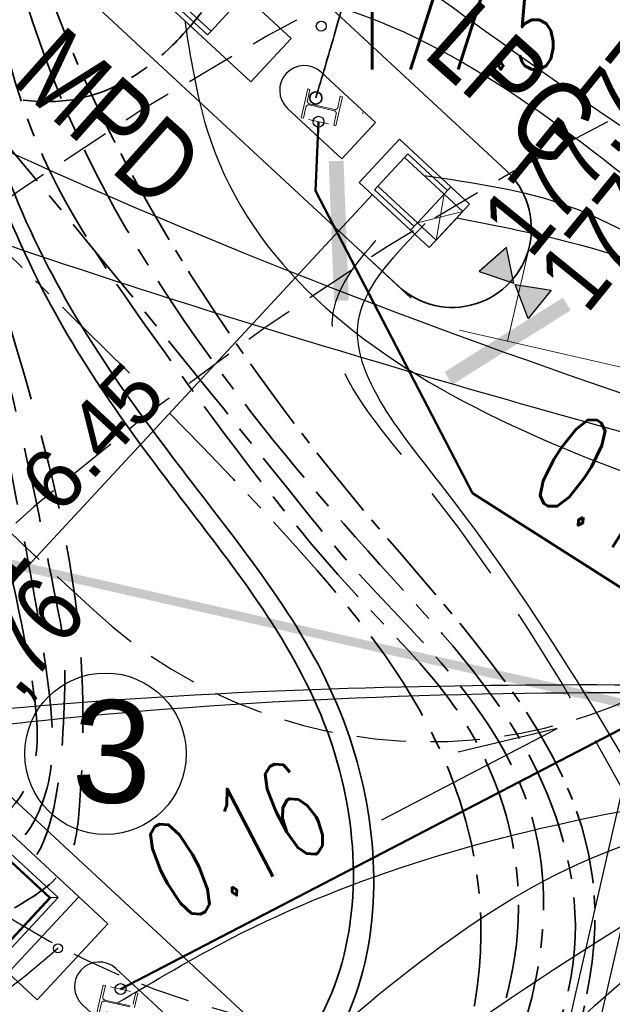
# Model space of a CAD drawing. Header units: metres. Extents: x 964 to 7125, y -212 to 9570.
# Tile 88 of 185: x 1926 to 1932, y 250 to 260. Entities that reach past the tile are written whole.
import ezdxf
from ezdxf.enums import TextEntityAlignment as Align

# ---------------------------------------------------------------- set-up
doc = ezdxf.new("R2010")
doc.units = ezdxf.units.M
for name, pattern in [('0', [0]), ('CENTER', [50.8, 31.75, -6.35, 6.35, -6.35]), ('CENTER2', [1.125, 0.75, -0.125, 0.125, -0.125]), ('CIĄGłA', [0]), ('DASHDOT', [1, 0.5, -0.25, 0, -0.25]), ('DASHED', [0.75, 0.5, -0.25]), ('DASHEDX2', [38.1, 25.4, -12.7]), ('HIDDEN', [0.375, 0.25, -0.125])]:
    doc.linetypes.add(name, pattern=pattern)
for name, color, linetype, lineweight in [('- AGP-1_OPISY', 7, 'Continuous', 13), ('_IE', 240, 'Continuous', 9), ('_ON', 10, 'Continuous', 35), ('_Pb95', 94, 'Continuous', 35), ('_Pb98', 160, 'Continuous', 35), ('_U95', 30, 'Continuous', 35), ('_VRS', 210, 'Continuous', 35), ('AGP1_HATCH', 7, 'Continuous', 5), ('AGP1_koncepcja', 6, 'Continuous', 50), ('AGP1_OPISY', 7, 'Continuous', 13), ('AGP1_WYMIARY', 7, 'Continuous', 15), ('AX1', 4, 'DASHDOT', 15), ('BK_Beton', 2, 'Continuous', 15), ('IS', 7, 'Continuous', 15), ('IS-KD-czysta', 92, 'Continuous', 50), ('IS-KD-czysta-studnie', 94, 'Continuous', 30), ('IS-KD-opis', 96, 'Continuous', 30), ('opisy', 1, 'Continuous', 20), ('PODKŁAD MAPA', 7, 'Continuous', 9), ('WIATA KONSTRUKCJA', 230, 'Continuous', 20), ('ZP_IE', 1, 'Continuous', 9)]:
    doc.layers.add(name, color=color, linetype=linetype, lineweight=lineweight)
for name, color, linetype in [('Dzialki', 7, 'Continuous'), ('OT_Rzedna', 7, 'Continuous'), ('T_wiata', 251, 'Continuous'), ('WYMIARY', 9, 'Continuous'), ('ZP_strefy oddziaływania', 8, 'HIDDEN'), ('zz-odwodnienie', 5, 'Continuous')]:
    doc.layers.add(name, color=color, linetype=linetype)
doc.layers.add('IS-viewport', color=254, linetype='Continuous', lineweight=0, plot=False)
doc.styles.add('ARIAL', font='arial.ttf')
doc.styles.add('IS-0.6', font='simplex.shx', dxfattribs={"width": 0.6})
doc.styles.get("Standard").update_dxf_attribs({"font": 'arial.ttf'})
doc.styles.add('STYL_ARIAL', font='simplex', dxfattribs={"width": 0.75, "oblique": 0.1})

# ---------------------------------------------------------------- blocks, each defined once
blk = doc.blocks.new('4PROD MPD 8')
at = {"layer": 'BK_Beton', "color": 18, "lineweight": 5, "true_color": 0x000000}
for points in [[(59501.4, 11318.7), (57675.5, 11318.7), (57675.5, 11918.7), (59501.4, 11918.7), (59501.4, 11318.7)], [(57675.5, 11816.2), (57675.5, 11918.7)], [(58310.7, 11816.2), (58310.7, 11918.7)], [(58856.8, 11867.4), (58310.7, 11867.4)], [(58856.8, 11816.2), (58856.8, 11867.4)], [(57675.5, 11816.2), (58310.7, 11816.2), (58310.7, 11421.2), (57675.5, 11421.2), (57675.5, 11816.2)], [(57675.5, 11421.2), (58310.7, 11816.2)], [(58310.7, 11421.2), (57675.5, 11816.2)], [(58310.7, 11421.2), (58856.8, 11421.2), (58856.8, 11816.2), (58310.7, 11816.2)], [(57675.5, 11421.2), (57675.5, 11318.7)], [(58310.7, 11421.2), (58310.7, 11318.7)], [(58856.8, 11369.9), (58310.7, 11369.9)], [(58856.8, 11421.2), (58856.8, 11369.9)]]:
    blk.add_lwpolyline(points, dxfattribs=at)
blk = doc.blocks.new('GAZ HELIX III')
at = {"layer": 'BK_Beton', "color": 18, "lineweight": 5, "true_color": 0x000000}
for points in [[(120690.8, -27229.4), (119723.5, -27229.4), (119723.5, -27829.4), (120690.8, -27829.4), (120690.8, -27229.4)], [(119980.7, -27331.9), (119980.7, -27229.4)], [(120526.8, -27280.7), (119980.7, -27280.7)], [(120526.8, -27331.9), (120526.8, -27280.7)], [(119723.5, -27726.9), (119980.7, -27726.9), (119980.7, -27331.9), (119723.5, -27331.9), (119723.5, -27726.9)], [(119723.5, -27331.9), (119980.7, -27726.9)], [(119980.7, -27331.9), (119723.5, -27726.9)], [(119980.7, -27331.9), (120526.8, -27331.9), (120526.8, -27726.9), (119980.7, -27726.9)], [(119980.7, -27726.9), (119980.7, -27829.4)], [(120526.8, -27778.2), (119980.7, -27778.2)], [(120526.8, -27726.9), (120526.8, -27778.2)]]:
    blk.add_lwpolyline(points, dxfattribs=at)
blk = doc.blocks.new('wiata KZT')
at = {"color": 0, "extrusion": (2.19595e-08, -1.12215e-08, 1)}
for p, q in [((1837.2243, 320.1673, 0), (1836.1207, 321.1861, 0)), ((1837.1509, 320.1644, 0), (1836.1236, 321.1126, 0)), ((1837.1417, 320.164, 0), (1836.124, 321.1034, 0)), ((1837.1355, 320.1637, 0), (1836.1242, 321.0972, 0)), ((1837.1417, 320.164, 0), (1836.711, 319.6974, 0)), ((1837.1509, 320.1644, 0), (1836.7113, 319.6882, 0)), ((1837.2243, 320.1673, 0), (1836.7143, 319.6147, 0)), ((1837.1355, 320.1637, 0), (1836.9231, 319.9337, 0)), ((1837.2243, 320.1673, 0), (1837.1355, 320.1637, 0)), ((1836.7107, 319.7036, 0), (1836.9231, 319.9337, 0))]:
    blk.add_line(p, q, dxfattribs=at)
at = {"color": 0, "extrusion": (2.19595e-08, -1.12215e-08, 1), "elevation": 0}
for points in [[(1835.7561, 321.0108), (1836.1122, 321.3966), (1837.4349, 320.1757), (1837.0788, 319.79)], [(1835.7561, 321.0108), (1835.4, 320.6251), (1836.7227, 319.4042), (1837.0788, 319.79)], [(1837.4349, 320.1757), (1836.7227, 319.4042), (1837.0166, 319.1329), (1837.7288, 319.9044), (1837.4349, 320.1757)]]:
    blk.add_lwpolyline(points, dxfattribs=at)
at = {"color": 7, "lineweight": 25}
for centre in [(1839.8428, 328.0226), (1837.8597, 319.2435)]:
    blk.add_circle(centre, 0.055, dxfattribs=at)
at = {"color": 0, "extrusion": (2.19595e-08, -1.12215e-08, 1)}
blk.add_circle((1837.2258, 319.6543, 0), 0.0444, dxfattribs=at)
at = {"layer": 'AX1', "color": 7}
for p, q in [((1839.7421, 328.0453), (1839.9435, 327.9998)), ((1837.7591, 319.2663), (1837.9604, 319.2208))]:
    blk.add_line(p, q, dxfattribs=at)
at = {"layer": 'T_wiata'}
for p, q in [((1847.3124, 339.3041), (1841.5676, 313.8693)), ((1841.3411, 314.2281), (1846.9537, 339.0775)), ((1840.2927, 328.1081), (1840.2875, 328.1119)), ((1840.2927, 328.1081), (1840.2878, 328.1113))]:
    blk.add_line(p, q, dxfattribs=at)
at = {"layer": 'T_wiata', "color": 7, "lineweight": 35}
blk.add_lwpolyline([(1837.3503, 329.4126, -1), (1838.4359, 330.588), (1841.7416, 327.5348, -1), (1840.656, 326.3594)], format="xyb", close=True, dxfattribs=at)
at = {"layer": 'T_wiata', "flags": 128}
for points in [[(1839.8684, 328.5242, 1), (1839.5292, 328.1569), (1840.0801, 327.648), (1840.4194, 328.0154)], [(1837.8127, 319.4505, 1), (1837.4736, 319.0832), (1838.0246, 318.5744), (1838.3638, 318.9418)]]:
    blk.add_lwpolyline(points, format="xyb", close=True, dxfattribs=at)
at = {"layer": 'T_wiata', "color": 7, "lineweight": 35}
blk.add_lwpolyline([(1841.2623, 317.0116, 0.014228), (1841.2297, 317.0435), (1836.3892, 321.5134, 1), (1835.3038, 320.3378), (1840.1443, 315.868, 0.999899)], format="xyb", dxfattribs=at)
blk.add_lwpolyline([(1841.2623, 317.0116, 0.014228), (1841.2297, 317.0435), (1836.3892, 321.5134, 1), (1835.3038, 320.3378), (1840.1443, 315.868, 0.999899)], format="xyb", dxfattribs=at)
at = {"layer": 'WIATA KONSTRUKCJA', "color": 0, "linetype": 'ByBlock', "lineweight": -2}
blk.add_lwpolyline([(1840.0512, 328.1283), (1840.0844, 328.2755), (1840.0625, 328.2805), (1840.0368, 328.1666), (1840.0367, 328.1662), (1840.0366, 328.1657), (1840.0364, 328.1653), (1840.0363, 328.1648), (1840.0362, 328.1643), (1840.036, 328.1639), (1840.0359, 328.1635), (1840.0357, 328.163), (1840.0355, 328.1626), (1840.0353, 328.1621), (1840.0352, 328.1617), (1840.035, 328.1613), (1840.0348, 328.1608), (1840.0346, 328.1604), (1840.0343, 328.16), (1840.0341, 328.1596), (1840.0339, 328.1592), (1840.0337, 328.1588), (1840.0334, 328.1584), (1840.0332, 328.158), (1840.0329, 328.1576), (1840.0326, 328.1572), (1840.0324, 328.1568), (1840.0321, 328.1564), (1840.0318, 328.156), (1840.0315, 328.1557), (1840.0312, 328.1553), (1840.0309, 328.155), (1840.0306, 328.1546), (1840.0303, 328.1542), (1840.03, 328.1539), (1840.0296, 328.1536), (1840.0293, 328.1532), (1840.029, 328.1529), (1840.0286, 328.1526), (1840.0283, 328.1523), (1840.0279, 328.152), (1840.0275, 328.1517), (1840.0272, 328.1514), (1840.0268, 328.1511), (1840.0264, 328.1508), (1840.026, 328.1505), (1840.0257, 328.1503), (1840.0253, 328.15), (1840.0249, 328.1497), (1840.0245, 328.1495), (1840.0241, 328.1493), (1840.0236, 328.149), (1840.0232, 328.1488), (1840.0228, 328.1486), (1840.0224, 328.1484), (1840.022, 328.1482), (1840.0215, 328.148), (1840.0211, 328.1478), (1840.0207, 328.1476), (1840.0202, 328.1474), (1840.0198, 328.1472), (1840.0194, 328.1471), (1840.0189, 328.1469), (1840.0185, 328.1468), (1840.018, 328.1467), (1840.0176, 328.1465), (1840.0171, 328.1464), (1840.0166, 328.1463), (1840.0162, 328.1462), (1840.0157, 328.1461), (1840.0153, 328.146), (1840.0148, 328.1459), (1840.0143, 328.1458), (1840.0139, 328.1458), (1840.0134, 328.1457), (1840.0129, 328.1457), (1840.0125, 328.1456), (1840.012, 328.1456), (1840.0115, 328.1456), (1840.011, 328.1456), (1840.0106, 328.1456), (1840.0101, 328.1456), (1840.0096, 328.1456), (1840.0092, 328.1456), (1840.0087, 328.1456), (1840.0082, 328.1457), (1840.0078, 328.1457), (1840.0073, 328.1458), (1840.0068, 328.1458), (1840.0063, 328.1459), (1840.0059, 328.146), (1840.0054, 328.146), (1840.005, 328.1461), (1840.0045, 328.1462), (1839.7499, 328.2037), (1839.7494, 328.2038), (1839.749, 328.2039), (1839.7485, 328.2041), (1839.7481, 328.2042), (1839.7476, 328.2043), (1839.7472, 328.2045), (1839.7467, 328.2046), (1839.7463, 328.2048), (1839.7459, 328.205), (1839.7454, 328.2052), (1839.745, 328.2053), (1839.7446, 328.2055), (1839.7441, 328.2057), (1839.7437, 328.2059), (1839.7433, 328.2062), (1839.7429, 328.2064), (1839.7425, 328.2066), (1839.7421, 328.2068), (1839.7417, 328.2071), (1839.7413, 328.2073), (1839.7409, 328.2076), (1839.7405, 328.2079), (1839.7401, 328.2081), (1839.7397, 328.2084), (1839.7393, 328.2087), (1839.739, 328.209), (1839.7386, 328.2093), (1839.7382, 328.2096), (1839.7379, 328.2099), (1839.7375, 328.2102), (1839.7372, 328.2105), (1839.7369, 328.2109), (1839.7365, 328.2112), (1839.7362, 328.2115), (1839.7359, 328.2119), (1839.7356, 328.2122), (1839.7353, 328.2126), (1839.735, 328.213), (1839.7347, 328.2133), (1839.7344, 328.2137), (1839.7341, 328.2141), (1839.7338, 328.2145), (1839.7335, 328.2149), (1839.7333, 328.2152), (1839.733, 328.2156), (1839.7328, 328.216), (1839.7325, 328.2164), (1839.7323, 328.2169), (1839.7321, 328.2173), (1839.7319, 328.2177), (1839.7316, 328.2181), (1839.7314, 328.2185), (1839.7312, 328.219), (1839.7311, 328.2194), (1839.7309, 328.2198), (1839.7307, 328.2203), (1839.7305, 328.2207), (1839.7304, 328.2211), (1839.7302, 328.2216), (1839.7301, 328.222), (1839.7299, 328.2225), (1839.7298, 328.2229), (1839.7297, 328.2234), (1839.7296, 328.2239), (1839.7295, 328.2243), (1839.7294, 328.2248), (1839.7293, 328.2252), (1839.7292, 328.2257), (1839.7291, 328.2262), (1839.7291, 328.2266), (1839.729, 328.2271), (1839.729, 328.2276), (1839.7289, 328.228), (1839.7289, 328.2285), (1839.7289, 328.229), (1839.7289, 328.2295), (1839.7289, 328.2299), (1839.7289, 328.2304), (1839.7289, 328.2309), (1839.7289, 328.2313), (1839.7289, 328.2318), (1839.7289, 328.2323), (1839.729, 328.2327), (1839.729, 328.2332), (1839.7291, 328.2337), (1839.7292, 328.2342), (1839.7292, 328.2346), (1839.7293, 328.2351), (1839.7294, 328.2355), (1839.7295, 328.236), (1839.7552, 328.3499), (1839.7333, 328.3548), (1839.6672, 328.0622), (1839.6892, 328.0573), (1839.7149, 328.1711), (1839.715, 328.1716), (1839.7151, 328.1721), (1839.7152, 328.1725), (1839.7153, 328.173), (1839.7155, 328.1734), (1839.7156, 328.1739), (1839.7158, 328.1743), (1839.716, 328.1747), (1839.7161, 328.1752), (1839.7163, 328.1756), (1839.7165, 328.1761), (1839.7167, 328.1765), (1839.7169, 328.1769), (1839.7171, 328.1773), (1839.7173, 328.1778), (1839.7175, 328.1782), (1839.7178, 328.1786), (1839.718, 328.179), (1839.7182, 328.1794), (1839.7185, 328.1798), (1839.7188, 328.1802), (1839.719, 328.1806), (1839.7193, 328.181), (1839.7196, 328.1813), (1839.7199, 328.1817), (1839.7201, 328.1821), (1839.7204, 328.1824), (1839.7207, 328.1828), (1839.7211, 328.1832), (1839.7214, 328.1835), (1839.7217, 328.1839), (1839.722, 328.1842), (1839.7224, 328.1845), (1839.7227, 328.1848), (1839.723, 328.1852), (1839.7234, 328.1855), (1839.7238, 328.1858), (1839.7241, 328.1861), (1839.7245, 328.1864), (1839.7249, 328.1867), (1839.7252, 328.187), (1839.7256, 328.1872), (1839.726, 328.1875), (1839.7264, 328.1878), (1839.7268, 328.188), (1839.7272, 328.1883), (1839.7276, 328.1885), (1839.728, 328.1887), (1839.7284, 328.189), (1839.7288, 328.1892), (1839.7293, 328.1894), (1839.7297, 328.1896), (1839.7301, 328.1898), (1839.7305, 328.19), (1839.731, 328.1902), (1839.7314, 328.1903), (1839.7319, 328.1905), (1839.7323, 328.1907), (1839.7327, 328.1908), (1839.7332, 328.191), (1839.7336, 328.1911), (1839.7341, 328.1912), (1839.7345, 328.1914), (1839.735, 328.1915), (1839.7355, 328.1916), (1839.7359, 328.1917), (1839.7364, 328.1918), (1839.7369, 328.1918), (1839.7373, 328.1919), (1839.7378, 328.192), (1839.7383, 328.192), (1839.7387, 328.1921), (1839.7392, 328.1921), (1839.7397, 328.1921), (1839.7401, 328.1922), (1839.7406, 328.1922), (1839.7411, 328.1922), (1839.7415, 328.1922), (1839.742, 328.1922), (1839.7425, 328.1922), (1839.743, 328.1921), (1839.7434, 328.1921), (1839.7439, 328.1921), (1839.7444, 328.192), (1839.7448, 328.1919), (1839.7453, 328.1919), (1839.7458, 328.1918), (1839.7462, 328.1917), (1839.7467, 328.1916), (1839.7472, 328.1915), (1840.0017, 328.134), (1840.0022, 328.1339), (1840.0027, 328.1338), (1840.0031, 328.1337), (1840.0036, 328.1336), (1840.004, 328.1334), (1840.0045, 328.1333), (1840.0049, 328.1331), (1840.0054, 328.133), (1840.0058, 328.1328), (1840.0062, 328.1326), (1840.0067, 328.1324), (1840.0071, 328.1322), (1840.0075, 328.132), (1840.0079, 328.1318), (1840.0084, 328.1316), (1840.0088, 328.1314), (1840.0092, 328.1311), (1840.0096, 328.1309), (1840.01, 328.1307), (1840.0104, 328.1304), (1840.0108, 328.1302), (1840.0112, 328.1299), (1840.0116, 328.1296), (1840.0119, 328.1293), (1840.0123, 328.1291), (1840.0127, 328.1288), (1840.0131, 328.1285), (1840.0134, 328.1282), (1840.0138, 328.1279), (1840.0141, 328.1275), (1840.0145, 328.1272), (1840.0148, 328.1269), (1840.0151, 328.1266), (1840.0155, 328.1262), (1840.0158, 328.1259), (1840.0161, 328.1255), (1840.0164, 328.1252), (1840.0167, 328.1248), (1840.017, 328.1244), (1840.0173, 328.1241), (1840.0176, 328.1237), (1840.0178, 328.1233), (1840.0181, 328.1229), (1840.0184, 328.1225), (1840.0186, 328.1221), (1840.0189, 328.1217), (1840.0191, 328.1213), (1840.0193, 328.1209), (1840.0196, 328.1205), (1840.0198, 328.1201), (1840.02, 328.1197), (1840.0202, 328.1192), (1840.0204, 328.1188), (1840.0206, 328.1184), (1840.0208, 328.1179), (1840.021, 328.1175), (1840.0211, 328.1171), (1840.0213, 328.1166), (1840.0214, 328.1162), (1840.0216, 328.1157), (1840.0217, 328.1153), (1840.0218, 328.1148), (1840.022, 328.1144), (1840.0221, 328.1139), (1840.0222, 328.1134), (1840.0223, 328.113), (1840.0224, 328.1125), (1840.0224, 328.1121), (1840.0225, 328.1116), (1840.0226, 328.1111), (1840.0226, 328.1107), (1840.0227, 328.1102), (1840.0227, 328.1097), (1840.0228, 328.1092), (1840.0228, 328.1088), (1840.0228, 328.1083), (1840.0228, 328.1078), (1840.0228, 328.1074), (1840.0228, 328.1069), (1840.0228, 328.1064), (1840.0227, 328.1059), (1840.0227, 328.1055), (1840.0227, 328.105), (1840.0226, 328.1045), (1840.0226, 328.1041), (1840.0225, 328.1036), (1840.0224, 328.1031), (1840.0223, 328.1027), (1840.0222, 328.1022), (1840.0221, 328.1018), (1839.9964, 327.9879), (1840.0184, 327.9829)], close=True, dxfattribs=at)
for points in [[(1837.9526, 319.0624), (1837.698, 319.1199), (1837.6976, 319.12), (1837.6971, 319.1201), (1837.6966, 319.1201), (1837.6962, 319.1202), (1837.6957, 319.1203), (1837.6952, 319.1203), (1837.6948, 319.1204), (1837.6943, 319.1204), (1837.6938, 319.1205), (1837.6934, 319.1205), (1837.6929, 319.1205), (1837.6924, 319.1205), (1837.692, 319.1205), (1837.6915, 319.1205), (1837.691, 319.1205), (1837.6905, 319.1205), (1837.6901, 319.1204), (1837.6896, 319.1204), (1837.6891, 319.1204), (1837.6887, 319.1203), (1837.6882, 319.1202), (1837.6877, 319.1202), (1837.6873, 319.1201), (1837.6868, 319.12), (1837.6863, 319.1199), (1837.6859, 319.1198), (1837.6854, 319.1197), (1837.685, 319.1196), (1837.6845, 319.1194), (1837.6841, 319.1193), (1837.6836, 319.1192), (1837.6832, 319.119), (1837.6827, 319.1188), (1837.6823, 319.1187), (1837.6818, 319.1185), (1837.6814, 319.1183), (1837.681, 319.1181), (1837.6806, 319.1179), (1837.6801, 319.1177), (1837.6797, 319.1175), (1837.6793, 319.1173), (1837.6789, 319.1171), (1837.6785, 319.1168), (1837.6781, 319.1166), (1837.6777, 319.1164), (1837.6773, 319.1161), (1837.6769, 319.1158), (1837.6765, 319.1156), (1837.6761, 319.1153), (1837.6757, 319.115), (1837.6754, 319.1147), (1837.675, 319.1144), (1837.6746, 319.1141), (1837.6743, 319.1138), (1837.6739, 319.1135), (1837.6736, 319.1132), (1837.6732, 319.1129), (1837.6729, 319.1125), (1837.6726, 319.1122), (1837.6722, 319.1118), (1837.6719, 319.1115), (1837.6716, 319.1111), (1837.6713, 319.1108), (1837.671, 319.1104), (1837.6707, 319.11), (1837.6704, 319.1097), (1837.6702, 319.1093), (1837.6699, 319.1089), (1837.6696, 319.1085), (1837.6694, 319.1081), (1837.6691, 319.1077), (1837.6689, 319.1073), (1837.6686, 319.1069), (1837.6684, 319.1065), (1837.6682, 319.1061), (1837.668, 319.1057), (1837.6678, 319.1052), (1837.6676, 319.1048), (1837.6674, 319.1044), (1837.6672, 319.104), (1837.667, 319.1035), (1837.6668, 319.1031), (1837.6667, 319.1026), (1837.6665, 319.1022), (1837.6664, 319.1017), (1837.6662, 319.1013), (1837.6661, 319.1008), (1837.666, 319.1004), (1837.6659, 319.0999), (1837.6657, 319.0995), (1837.64, 318.9856)], [(1837.6181, 318.9905), (1837.6842, 319.2832), (1837.7061, 319.2782), (1837.6804, 319.1643), (1837.6803, 319.1639), (1837.6802, 319.1634), (1837.6801, 319.163), (1837.68, 319.1625), (1837.68, 319.162), (1837.6799, 319.1616), (1837.6799, 319.1611), (1837.6798, 319.1606), (1837.6798, 319.1601), (1837.6798, 319.1597), (1837.6797, 319.1592), (1837.6797, 319.1587), (1837.6797, 319.1583), (1837.6797, 319.1578), (1837.6798, 319.1573), (1837.6798, 319.1568), (1837.6798, 319.1564), (1837.6798, 319.1559), (1837.6799, 319.1554), (1837.6799, 319.155), (1837.68, 319.1545), (1837.6801, 319.154), (1837.6802, 319.1536), (1837.6803, 319.1531), (1837.6803, 319.1526), (1837.6805, 319.1522), (1837.6806, 319.1517), (1837.6807, 319.1513), (1837.6808, 319.1508), (1837.681, 319.1504), (1837.6811, 319.1499), (1837.6812, 319.1495), (1837.6814, 319.149), (1837.6816, 319.1486), (1837.6817, 319.1482), (1837.6819, 319.1477), (1837.6821, 319.1473), (1837.6823, 319.1469), (1837.6825, 319.1464), (1837.6827, 319.146), (1837.683, 319.1456), (1837.6832, 319.1452), (1837.6834, 319.1448), (1837.6837, 319.1444), (1837.6839, 319.144), (1837.6842, 319.1436), (1837.6844, 319.1432), (1837.6847, 319.1428), (1837.685, 319.1424), (1837.6852, 319.142), (1837.6855, 319.1417), (1837.6858, 319.1413), (1837.6861, 319.1409), (1837.6864, 319.1406), (1837.6868, 319.1402), (1837.6871, 319.1399), (1837.6874, 319.1395), (1837.6877, 319.1392), (1837.6881, 319.1389), (1837.6884, 319.1386), (1837.6888, 319.1382), (1837.6891, 319.1379), (1837.6895, 319.1376), (1837.6898, 319.1373), (1837.6902, 319.137), (1837.6906, 319.1367), (1837.691, 319.1365), (1837.6914, 319.1362), (1837.6917, 319.1359), (1837.6921, 319.1357), (1837.6925, 319.1354), (1837.6929, 319.1352), (1837.6933, 319.1349), (1837.6938, 319.1347), (1837.6942, 319.1345), (1837.6946, 319.1343), (1837.695, 319.1341), (1837.6954, 319.1339), (1837.6959, 319.1337), (1837.6963, 319.1335), (1837.6967, 319.1333), (1837.6972, 319.1331), (1837.6976, 319.133), (1837.6981, 319.1328), (1837.6985, 319.1327), (1837.699, 319.1325), (1837.6994, 319.1324), (1837.6999, 319.1323), (1837.7003, 319.1322), (1837.7008, 319.1321), (1837.9554, 319.0746)], [(1837.9858, 319.0896), (1837.986, 319.09), (1837.9862, 319.0905), (1837.9864, 319.0909), (1837.9866, 319.0913), (1837.9867, 319.0918), (1837.9869, 319.0922), (1837.987, 319.0927), (1837.9872, 319.0931), (1837.9873, 319.0936), (1837.9874, 319.094), (1837.9875, 319.0945), (1837.9877, 319.0949), (1838.0134, 319.2088), (1838.0353, 319.2039), (1838.0025, 319.0585)]]:
    blk.add_lwpolyline(points, dxfattribs=at)
at = {"layer": 'BK_Beton', "color": 18, "lineweight": 0, "true_color": 0x000000, "xscale": -0.0009999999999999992, "yscale": 0.0009999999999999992, "zscale": 0.0009999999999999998, "rotation": 137.2456060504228}
blk.add_blockref('4PROD MPD 8', (1803.5575, 377.5673), dxfattribs=at)
at = {"layer": 'opisy', "color": 18, "lineweight": 0, "true_color": 0x000000, "xscale": 0.001, "yscale": 0.001, "zscale": 0.001, "rotation": 137.3002931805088}
blk.add_blockref('GAZ HELIX III', (1910.4877, 225.5499), dxfattribs=at)
at = {"layer": 'opisy', "style": 'ARIAL', "width": 0.8}
for s, p in [('LPG', (1840.8814, 328.6969)), ('MPD', (1836.7189, 328.4182)), ('ON TIR+AdBlue', (1834.4821, 319.6535))]:
    blk.add_text(s, height=0.8, rotation=318.47079, dxfattribs=at).set_placement(p)
blk = doc.blocks.new('OTRN')
at = {"color": 0}
blk.add_circle((0, 0), 0.05, dxfattribs=at)
blk = doc.blocks.new('MDCP 20240606')
at = {"layer": 'Dzialki', "color": 251, "true_color": 0x636466, "const_width": 0.09}
blk.add_lwpolyline([(6592058.62, 5737961.47), (6592005.04, 5737973.66)], dxfattribs=at)
at = {"layer": 'OT_Rzedna', "color": 251, "true_color": 0x636466}
blk.add_blockref('OTRN', (6592022.43, 5737975.86), dxfattribs=at)
at = {"layer": 'OT_Rzedna', "color": 251, "true_color": 0x636466, "style": 'STYL_ARIAL', "width": 0.75}
blk.add_text('177.5', height=0.75, dxfattribs=at).set_placement((6592022.6808, 5737975.7975), align=Align.MIDDLE_LEFT)
blk = doc.blocks.new('STREFY DYSTRYBUTOR LPG')
at = {"color": 18, "lineweight": 5, "ltscale": 3, "true_color": 0x000000}
blk.add_lwpolyline([(1929.2614, 258.0129), (1929.6693, 258.4529), (1930.3787, 257.7954), (1929.9708, 257.3553), (1929.2614, 258.0129)], dxfattribs=at)
blk = doc.blocks.new('d_rzędna')
at = {"layer": 'zz-odwodnienie'}
blk.add_hatch(color=0, dxfattribs=at).paths.add_polyline_path([(0, 0), (0.369, 0.639), (-0.369, 0.639)])
at = {"layer": 'zz-odwodnienie', "color": 0}
for p, q in [((-0.369, 0.639), (0, 0)), ((0.369, 0.639), (-0.369, 0.639)), ((-0.369, 0.639), (0, 0)), ((0.369, 0.639), (-0.369, 0.639)), ((0, 0), (0.369, 0.639)), ((0, 0), (0.369, 0.639))]:
    blk.add_line(p, q, dxfattribs=at)
blk = doc.blocks.new('opracowanie drogowe 20250115 konstantynów')
at = {"layer": 'zz-odwodnienie', "color": 5, "linetype": 'CIĄGłA', "lineweight": 0, "yscale": 0.5, "zscale": 0.5}
for p, xscale, rotation in [((1930.8255, 256.9932), 0.5, 41.31015859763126), ((1930.8387, 256.9806), -0.4999999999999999, 231.0473893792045)]:
    blk.add_blockref('d_rzędna', p, dxfattribs=dict(at, xscale=xscale, rotation=rotation))
at = {"layer": 'zz-odwodnienie', "char_height": 0.7, "width": 5.784085, "attachment_point": 1, "rotation": 50.93264}
for s, insert in [('{\\fArial Narrow|b0|i0|c238|p34;177,77}', (1930.4556, 257.6692, 0)), ('{\\fArial Narrow|b0|i0|c238|p34;177,62}', (1931.0236, 257.1121, 0)), ('{\\fArial Narrow|b0|i0|c238|p34;177,61}', (1923.8721, 252.7407, 0)), ('{\\fArial Narrow|b0|i0|c238|p34;177,76}', (1924.4401, 252.1836, 0))]:
    blk.add_mtext(s, dxfattribs=dict(at, insert=insert))
blk = doc.blocks.new('TP_20250415')
at = {"color": 2, "linetype": '0', "lineweight": 30, "ltscale": 0.1}
blk.add_open_spline([(21.8268, -19.2306, 0), (22.0967, -18.1485, 0), (23.903, -10.9067, 0), (8.9572, -6.3464, 0), (6.2707, 2.0647, 0), (2.985, 5.8651, 0), (3.7874, 6.6896, 0), (4.0829, 6.9932, 0)], degree=3, knots=[0, 0, 0, 0, 3.201083, 21.422723, 30.578449, 32.539306, 33.682043, 33.682043, 33.682043, 33.682043], dxfattribs=at)
at = {"layer": '_ON', "linetype": 'CENTER2'}
blk.add_open_spline([(-2.8815, 12.3491, 0), (-2.456, 12.2162, 0), (-1.4346, 11.8972, 0), (-0.2047, 11.182, 0), (0.3601, 8.489, 0), (2.8239, 4.4941, 0), (6.3295, 1.0706, 0), (5.4875, -1.9177, 0), (4.6832, -3.1662, 0), (4.2993, -3.5782, 0), (4.1808, -3.7053, 0)], degree=3, knots=[0, 0, 0, 0, 1.319171, 3.166507, 5.396118, 11.67374, 16.088455, 18.878747, 20.04457, 20.564695, 20.564695, 20.564695, 20.564695], dxfattribs=at)
at = {"layer": '_ON'}
for points, knots in [([(-2.9177, 12.156, 0), (-2.6449, 12.0592, 0), (-1.9446, 11.8106, 0), (-0.2503, 11.0482, 0), (-0.7974, 9.2259, 0), (0.1682, 6.3649, 0), (2.0619, 3.9504, 0), (3.5745, 1.9251, 0), (3.6754, -0.5887, 0), (2.8814, -1.7338, 0), (2.5861, -2.0778, 0), (2.5151, -2.1604, 0)], [0, 0, 0, 0, 1.017628, 2.613121, 4.641164, 7.478472, 10.250982, 13.352045, 16.093368, 17.127803, 17.455054, 17.455054, 17.455054, 17.455054]), ([(-2.775, 11.9268, 0), (-2.4312, 11.788, 0), (-1.5487, 11.4313, 0), (-0.441, 10.5927, 0), (-0.9571, 9.4376, 0), (-0.0201, 6.3893, 0), (1.6273, 4.1728, 0), (3.3683, 1.9649, 0), (3.4783, -0.4506, 0), (2.6979, -1.5636, 0), (2.4027, -1.9077, 0), (2.3318, -1.9904, 0)], [0, 0, 0, 0, 1.017628, 2.613121, 4.680725, 7.72363, 10.535635, 13.321454, 15.968978, 17.003412, 17.330663, 17.330663, 17.330663, 17.330663])]:
    blk.add_open_spline(points, degree=3, knots=knots, dxfattribs=at)
at = {"layer": '_ON', "linetype": 'DASHEDX2', "ltscale": 0.03}
blk.add_open_spline([(-3.2234, 11.6837, 0), (-2.8443, 11.3382, 0), (-1.821, 10.4057, 0), (-0.8793, 9.5977, 0), (-1.188, 8.941, 0), (-0.0945, 5.5258, 0), (0.3686, 3.0335, 0), (0.4703, 2.6082, 0), (0.3502, 0.6327, 0), (-0.0895, 0.3471), (-0.2553, 0.2393, 0)], degree=3, knots=[0, 0, 0, 0, 1.065289, 2.875268, 5.881555, 8.068675, 10.915339, 12.355767, 13.387555, 14.012869, 14.012869, 14.012869, 14.012869], dxfattribs=at)
at = {"layer": '_Pb95', "linetype": 'CENTER', "ltscale": 0.03}
blk.add_open_spline([(-6.0013, 13.061, 0), (-5.6065, 12.9189, 0), (-4.6767, 12.5842, 0), (-4.6091, 12.7147, 0), (-2.75, 10.1747, 0), (-4.7851, 13.4378, 0), (2.6116, 4.4523, 0), (3.2104, 3.6239, 0), (4.5839, 2.2433, 0), (5.3734, 0.8356, 0), (5.253, -0.9255, 0), (4.6531, -2.1715, 0), (4.1769, -2.9686, 0), (3.9132, -3.2571, 0), (3.8142, -3.3653, 0)], degree=3, knots=[0, 0, 0, 0, 0.834438, 1.96548, 2.939565, 9.339221, 12.05416, 14.399699, 15.80133, 17.384105, 19.19243, 20.793283, 21.52445, 21.963632, 21.963632, 21.963632, 21.963632], dxfattribs=at)
at = {"layer": '_Pb95', "linetype": 'DASHEDX2', "ltscale": 0.03}
blk.add_open_spline([(-6.3432, 12.3956, 0), (-6.0266, 12.3124, 0), (-5.1898, 12.0925, 0), (-4.8463, 11.6256, 0), (-3.8264, 10.0549, 0), (-3.0776, 9.2624, 0), (-2.1489, 8.4405, 0), (-0.8339, 7.2855, 0), (-0.261, 4.1541, 0), (-0.1343, 3.6133, 0), (0.2651, 1.612, 0), (-0.0951, 1.0395, 0), (-0.4445, 0.7343, 0), (-0.622, 0.5793, 0)], degree=3, knots=[0, 0, 0, 0, 0.929582, 2.456971, 3.946562, 6.294892, 8.516908, 9.931081, 11.330328, 12.79894, 13.500651, 14.181164, 14.883188, 14.883188, 14.883188, 14.883188], dxfattribs=at)
at = {"layer": '_Pb98', "linetype": 'CENTER', "ltscale": 0.03}
blk.add_open_spline([(-4.57, 19.3018, 0), (-4.2965, 19.2454, 0), (-3.8935, 19.1622, 0), (-2.4405, 18.7569, 0), (-3.1934, 16.104, 0), (-1.0412, 15.8726, 0), (-0.1922, 12.6376, 0), (-0.449, 10.3809, 0), (-0.0955, 7.8644, 0), (1.5619, 5.5104, 0), (3.0197, 3.5519, 0), (4.5936, 2.0166, 0), (5.2079, 0.2886, 0), (4.8463, -1.2672, 0), (4.2038, -2.3718, 0), (3.8399, -2.8948, 0), (3.6309, -3.1953, 0)], degree=3, knots=[0, 0, 0, 0, 0.489404, 0.721137, 2.157699, 6.644342, 8.91539, 11.007707, 13.613986, 16.252068, 19.515403, 20.964386, 22.799254, 24.722286, 25.535283, 26.632656, 26.632656, 26.632656, 26.632656], dxfattribs=at)
at = {"layer": '_Pb98', "linetype": 'DASHEDX2', "ltscale": 0.03}
blk.add_open_spline([(-4.9124, 18.6367, 0), (-4.499, 18.5016, 0), (-3.7046, 18.2421, 0), (-3.0914, 17.9103, 0), (-2.9775, 15.6825, 0), (-4.2827, 13.179, 0), (-3.3315, 10.1876, 0), (-1.4769, 9.6144, 0), (-0.5073, 6.1733, 0), (-0.3572, 5.8429, 0), (0.3772, 1.9305, 0), (0.2979, 1.3011, 0), (0.0334, 0.7383, 0), (-0.2519, 0.5395, 0), (-0.4387, 0.4093, 0)], degree=3, knots=[0, 0, 0, 0, 1.005391, 1.931669, 5.141076, 7.132906, 10.081111, 14.210552, 16.004011, 18.408912, 19.227471, 20.187079, 20.531674, 21.185393, 21.185393, 21.185393, 21.185393], dxfattribs=at)
at = {"layer": '_U95', "color": 30, "linetype": 'CENTER', "ltscale": 0.03}
blk.add_open_spline([(-1.4507, 18.5876, 0), (-1.2518, 18.5436, 0), (-0.691, 18.4198, 0), (0.7813, 17.5245, 0), (0.9153, 14.5782, 0), (-0.4538, 11.2869, 0), (0.1926, 8.3999, 0), (1.5828, 5.9237, 0), (3.5029, 3.6329, 0), (5.2322, 1.8408, 0), (5.8524, -0.4889, 0), (5.0222, -2.0779, 0), (4.4615, -3.1687, 0), (4.1055, -3.4499, 0), (3.9975, -3.5353, 0)], degree=3, knots=[0, 0, 0, 0, 0.486376, 1.371302, 6.448663, 9.583229, 11.568305, 15.076809, 18.02101, 20.53708, 22.48121, 24.754172, 25.694945, 26.104881, 26.104881, 26.104881, 26.104881], dxfattribs=at)
at = {"layer": '_U95', "linetype": 'DASHEDX2', "ltscale": 0.03}
blk.add_open_spline([(-1.7932, 17.9224, 0), (-1.4408, 18.0133, 0), (-0.828, 18.1713, 0), (1.3643, 16.1991, 0), (-1.7911, 11.2277, 0), (-0.2554, 6.4835, 0), (0.6403, 3.3492, 0), (0.6283, 1.4625, 0), (0.5218, 0.4261, 0), (0.128, 0.1895, 0), (-0.072, 0.0694)], degree=3, knots=[0, 0, 0, 0, 0.908524, 1.580091, 9.361206, 14.337645, 17.544989, 19.192673, 19.827115, 20.481782, 20.481782, 20.481782, 20.481782], dxfattribs=at)
at = {"layer": '_U95', "color": 4, "linetype": 'CENTER', "ltscale": 0.1}
for points in [[(-4.2132, 8.1363, 0), (-4.6075, 8.2331, 0), (-5.1088, 8.0454, 0), (-5.6083, 6.6908, 0), (-5.7099, 5.062, 0), (-5.7745, 1.9538, 0), (-3.9034, -1.3989, 0), (-1.094, -2.6636, 0), (0.151, -2.705, 0), (0.7008, -1.844, 0), (0.8609, -0.9808, 0)], [(-3.8815, 8.0702, 0), (-3.608, 7.9357, 0), (-3.7204, 5.1797, 0), (-3.94, 1.7661, 0), (-3.1198, -1.337, 0), (-1.3916, -2.6544, 0), (0.5656, -3.0208, 0), (1.2726, -1.7699, 0), (1.5083, -1.6298, 0)]]:
    blk.add_spline(points, degree=3, dxfattribs=at)
at = {"layer": '_VRS', "ltscale": 0.01}
blk.add_circle((2.9764, 8.2639, 0), 0.0618, dxfattribs=at)
for points, knots in [([(-3.1358, 13.7974, 0), (-3.2468, 13.809, 0), (-3.654, 13.8515, 0), (-4.0305, 15.149, 0), (-0.9618, 17.2152, 0), (4.5051, 14.2819, 0), (3.5166, 10.0864, 0), (3.0384, 8.4733, 0), (2.9764, 8.2639, 0)], [0, 0, 0, 0, 0.320715, 1.17713, 3.08359, 9.512386, 13.928721, 14.587692, 14.587692, 14.587692, 14.587692]), ([(-0.8053, 0.7493, 0), (-0.941, 0.5769, 0), (-1.4247, -0.0372, 0), (-1.8232, -1.5557), (-0.4631, -2.6718, 0), (0.8822, -2.4018, 0), (0.9352, -1.5984, 0), (0.9778, -1.2094, 0), (0.9996, -1.0106, 0)], [0, 0, 0, 0, 0.657043, 2.341226, 4.042386, 5.029772, 5.615894, 6.229166, 6.229166, 6.229166, 6.229166])]:
    blk.add_open_spline(points, degree=3, knots=knots, dxfattribs=at)
at = {"layer": '_VRS', "linetype": 'CENTER', "ltscale": 0.03}
for points, knots in [([(-5.8994, 12.749, 0), (-5.5894, 12.6609, 0), (-4.6696, 12.3992, 0), (-3.839, 11.3349, 0), (-2.3145, 9.3724, 0), (0.0952, 7.8168), (1.4106, 8.6371, 0), (1.7142, 9.0004, 0), (1.8211, 9.1283, 0)], [0, 0, 0, 0, 0.806834, 2.394397, 5.582584, 8.50317, 9.425961, 9.92773, 9.92773, 9.92773, 9.92773]), ([(-5.9403, 12.5695, 0), (-5.6471, 12.4578, 0), (-4.7661, 12.1223, 0), (-3.6116, 10.7894, 0), (-1.8933, 8.1455, 0), (1.7906, 4.9966, 0), (4.2589, 1.9728, 0), (4.8624, -0.3606, 0), (4.3304, -2.1225, 0), (3.6102, -2.9483, 0), (3.5004, -3.0742, 0)], [0, 0, 0, 0, 0.582404, 1.750037, 5.728876, 13.043005, 15.569504, 17.307114, 20.093754, 20.595371, 20.595371, 20.595371, 20.595371])]:
    blk.add_open_spline(points, degree=3, knots=knots, dxfattribs=at)
at = {"layer": 'AGP1_koncepcja', "color": 4, "linetype": 'DASHED', "lineweight": 30, "ltscale": 2}
blk.add_open_spline([(0.3679, -0.3386, 0), (-0.0735, -0.7222, 0), (-1.2418, -1.7375, 0), (-6.2153, -0.9919, 0), (-5.2011, 8.992, 0), (-4.3773, 8.8334, 0), (-3.91, 8.7435, 0)], degree=3, knots=[0, 0, 0, 0, 0.794851, 2.103539, 2.840654, 3.806503, 3.806503, 3.806503, 3.806503], dxfattribs=at)
at = {"layer": 'AGP1_koncepcja', "color": 2, "linetype": 'DASHED', "lineweight": 30, "ltscale": 2}
blk.add_open_spline([(21.6251, -19.1802, 0), (21.9525, -18.171, 0), (23.1437, -10.4417, 0), (8.538, -6.858, 0), (6.0827, 2.2811, 0), (2.6807, 5.9632, 0), (3.6365, 6.8787, 0), (3.9022, 7.1516, 0)], degree=3, knots=[0, 0, 0, 0, 3.183067, 21.404707, 30.560433, 32.52129, 33.664026, 33.664026, 33.664026, 33.664026], dxfattribs=at)
blk = doc.blocks.new('_ArchTick')
at = {"layer": 'WYMIARY', "color": 0, "linetype": 'Continuous', "const_width": 0.15}
blk.add_lwpolyline([(-0.5, -0.5), (0.5, 0.5)], dxfattribs=at)
blk = doc.blocks.new('*U129')
at = {"color": 0, "linetype": 'Continuous', "lineweight": -2}
blk.add_lwpolyline([(-1.0256, -0.1951), (0.7488, 0.7275), (-0.2537, 0.488)], dxfattribs=at)
at = {"layer": 'IS-viewport'}
blk.add_line((-0.8872, -0.4613), (0.8872, 0.4613), dxfattribs=at)
at = {"color": 0, "linetype": 'Continuous', "lineweight": -2, "style": 'IS-0.6', "width": 0.6}
blk.add_attdef('OPIS-P', (1.1925, 0.9581), '', height=1, rotation=27.4716, dxfattribs=at)
blk.add_attdef('OPIS-POD', text='', height=1, rotation=27.4716, dxfattribs=at).set_placement((0.1384, -0.2662), align=Align.TOP_CENTER)
blk.add_attdef('OPIS-L', text='', height=1, rotation=27.4716, dxfattribs=at).set_placement((-1.4693, -0.4258), align=Align.RIGHT)
blk = doc.blocks.new('*U130')
at = {"color": 0, "linetype": 'Continuous', "lineweight": -2}
blk.add_lwpolyline([(-0.6818, 0.7907), (1.0044, -0.2848), (0.2957, 0.4637)], dxfattribs=at)
at = {"layer": 'IS-viewport'}
blk.add_line((-0.8431, 0.5377), (0.8431, -0.5377), dxfattribs=at)
at = {"color": 0, "linetype": 'Continuous', "lineweight": -2, "style": 'IS-0.6', "width": 0.6}
blk.add_attdef('OPIS-L', text='', height=1, rotation=327.4716, dxfattribs=at).set_placement((-1.1034, 1.0595), align=Align.RIGHT)
blk.add_attdef('OPIS-POD', text='', height=1, rotation=327.4716, dxfattribs=at).set_placement((-0.1613, -0.2529), align=Align.TOP_CENTER)
blk.add_attdef('OPIS-P', (1.426, -0.5536), '', height=1, rotation=327.4716, dxfattribs=at)
blk = doc.blocks.new('IS_2025-10-21')
at = {"layer": 'IS-KD-czysta', "ltscale": 2}
for p, q in [((1928.8191, 257.9292), (1928.85, 258.6279)), ((1930.4096, 254.8702), (1928.8191, 257.9292)), ((1936.2728, 251.1308), (1930.4096, 254.8702)), ((1933.143, 253.1269), (1926.8471, 249.8534))]:
    blk.add_line(p, q, dxfattribs=at)
at = {"layer": 'IS-KD-czysta-studnie'}
for centre in [(1928.85, 258.6279), (1926.8471, 249.8534)]:
    blk.add_circle(centre, 0.055, dxfattribs=at)
at = {"layer": 'IS-KD-opis'}
ref = blk.add_blockref('*U130', (1933.5563, 252.8633), dxfattribs=at)
ref.add_attrib('OPIS-L', '0.16', dxfattribs={"layer": '0', "color": 0, "linetype": 'Continuous', "lineweight": -2, "height": 1, "rotation": 327.4716, "style": 'IS-0.6', "width": 0.6}).set_placement((1932.4529, 253.9228), align=Align.RIGHT)
ref = blk.add_blockref('*U129', (1930.5168, 251.7614), dxfattribs=at)
ref.add_attrib('OPIS-L', '0.16', dxfattribs={"layer": '0', "color": 0, "linetype": 'Continuous', "lineweight": -2, "height": 1, "rotation": 27.4716, "style": 'IS-0.6', "width": 0.6}).set_placement((1929.0475, 251.3356), align=Align.RIGHT)
blk = doc.blocks.new('A$C273a521e')
at = {"layer": 'IS'}
blk.add_blockref('IS_2025-10-21', (-1902.9074, -313.0151), dxfattribs=at)
blk = doc.blocks.new('IE_20251212')
at = {"layer": '_IE', "color": 6, "lineweight": -3}
for points in [[(0.6101, -17.55), (-0.1367, -20.0306), (10.5464, -30.9869), (15.7424, -42.5433), (16.638, -43.8636)], [(16.6188, -43.9476), (9.7664, -36.3021), (5.9255, -31.315), (6.1351, -29.1797)], [(4.3083, -37.1741), (4.5327, -38.2729), (11.5103, -42.6135), (16.5878, -44.0836)], [(16.6015, -44.0233), (10.5538, -40.5817), (8.2019, -39.0567), (6.7328, -38.7444)], [(-14.099, -49.351), (-1.8109, -44.776), (5.0571, -43.9626), (16.5751, -44.1393)], [(-13.4662, -56.2434), (-12.8493, -53.4012), (0.4997, -44.5871), (2.8669, -44.2537), (16.5564, -44.2211)], [(6.5625, -49.4444), (10.9777, -45.6554), (16.5564, -44.2211)], [(3.6277, -47.1119), (4.7822, -46.4579), (13.1394, -44.6106), (16.5457, -44.2679)], [(5.0781, -48.0639), (8.4078, -45.6539), (13.5651, -44.7702), (16.5362, -44.3096)]]:
    blk.add_spline(points, degree=3, dxfattribs=at)
at = {"layer": '_IE', "color": 3, "lineweight": -3}
for points in [[(16.8275, -43.0333), (8.0138, -32.4516), (2.0766, -26.7294), (-1.1331, -26.1182), (-2.0689, -26.7729, 0)], [(16.8041, -43.1358), (13.5312, -39.8721), (5.1147, -29.9521), (1.8065, -27.6031), (1.0503, -27.4872, 0)], [(16.7504, -43.3713), (2.9384, -38.6862), (-3.2816, -33.6514, 0), (-3.5012, -33.0177)], [(16.775, -43.2632), (7.3535, -37.2844), (3.6384, -34.8977), (-0.3814, -33.7297)], [(16.7368, -43.4307), (9.1681, -41.4577), (0.7519, -38.8215), (-1.3629, -38.0161)]]:
    blk.add_spline(points, degree=3, dxfattribs=at)
at = {"layer": '_IE', "linetype": 'CIĄGłA', "lineweight": -3}
for points in [[(16.4457, -44.7061), (12.974, -39.9973), (6.7275, -33.8246), (5.7696, -31.476), (6.0763, -29.125)], [(16.4621, -44.634), (9.3865, -32.7408), (7.6794, -30.1703)], [(4.8308, -36.8405), (5.4175, -36.9277), (9.0751, -38.9893), (16.4099, -44.8632)], [(7.0611, -39.1702), (8.1495, -39.4013), (16.4327, -44.7629)], [(5.5532, -48.5053), (10.0746, -45.5589), (12.5129, -44.6209), (16.389, -44.9547)], [(6.4687, -49.3573), (8.7897, -46.8501), (12.7228, -45.0081), (16.3603, -45.0802)]]:
    blk.add_spline(points, degree=3, dxfattribs=at)

msp = doc.modelspace()

# ---------------------------------------------------------------- hatches: boundary and pattern name
at = {"layer": 'AGP1_HATCH', "transparency": 33554625}
h = msp.add_hatch(dxfattribs=at)
h.set_pattern_fill('GRASS', color=64, scale=0.02)
edge = h.paths.add_edge_path()
edge.add_line((1918.0274, 281.1751), (1917.7331, 280.1037))
edge.add_arc((1955.2188, 442.3996), 166.5687, 256.994395, 258.150013)
edge.add_line((1921.0139, 279.3807), (1921.2937, 279.3205))
edge.add_line((1921.2937, 279.3205), (1921.4116, 279.8679))
edge.add_line((1921.4116, 279.8679), (1923.0344, 279.5185))
edge.add_line((1923.0344, 279.5185), (1922.9165, 278.971))
edge.add_line((1922.9165, 278.971), (1933.4648, 276.6995))
edge.add_line((1933.4648, 276.6995), (1934.4959, 277.4314))
edge.add_line((1934.4959, 277.4314), (1918.0274, 281.1751))
edge = h.paths.add_edge_path()
edge.add_line((1934.4959, 277.4314), (1933.4648, 276.6995))
edge.add_line((1933.4648, 276.6995), (1961.6728, 270.6249))
edge.add_arc((1959.1776, 261.9819), 8.9959, -9.89998, 73.89712, ccw=False)
edge.add_line((1968.0396, 260.4353), (1961.2803, 230.8203))
edge.add_line((1961.2803, 230.8203), (1960.6445, 230.9654))
edge.add_line((1960.6445, 230.9654), (1959.2653, 224.9226))
edge.add_line((1959.2653, 224.9226), (1955.0333, 225.8885))
edge.add_line((1955.0333, 225.8885), (1956.408, 231.9117))
edge.add_line((1956.408, 231.9117), (1953.0228, 230.989))
edge.add_line((1953.0228, 230.989), (1949.2256, 231.8557))
edge.add_line((1949.2256, 231.8557), (1948.8146, 230.0553))
edge.add_line((1948.8146, 230.0553), (1944.0943, 231.1293))
edge.add_line((1944.0943, 231.1293), (1944.5059, 232.9329))
edge.add_line((1944.5059, 232.9329), (1938.433, 234.319))
edge.add_line((1938.433, 234.319), (1936.6982, 235.4907))
edge.add_arc((1936.1985, 234.8031), 0.85, 53.99322, 167.14311)
edge.add_line((1935.3698, 234.9923), (1934.0792, 229.3377))
edge.add_line((1934.0792, 229.3377), (1929.9358, 230.2834))
edge.add_line((1929.9358, 230.2834), (1930.303, 231.892))
edge.add_line((1930.303, 231.892), (1911.1462, 236.2643))
edge.add_line((1911.1462, 236.2643), (1911.1459, 236.2644))
edge.add_line((1911.1459, 236.2644), (1911.5798, 238.1655))
edge.add_line((1911.5798, 238.1655), (1907.6798, 239.0556))
edge.add_line((1907.6798, 239.0556), (1908.3918, 242.1754))
edge.add_line((1908.3918, 242.1754), (1913.6026, 262.8038))
edge.add_arc((1910.8394, 263.5018), 2.85, 345.82345, 357.69292)
edge.add_line((1913.6871, 263.3871), (1913.7813, 265.7259))
edge.add_line((1913.7813, 265.7259), (1905.2574, 234.6851))
edge.add_line((1905.2574, 234.6851), (1959.6674, 222.3151))
edge.add_line((1959.6674, 222.3151), (1970.7274, 269.1951))
edge.add_line((1970.7274, 269.1951), (1934.4959, 277.4314))

# ---------------------------------------------------------------- linework, layer by layer
at = {"layer": 'AGP1_OPISY', "linetype": 'Continuous', "lineweight": 30}
msp.add_circle((1926.694, 252.2341), 0.8167, dxfattribs=at)
at = {"layer": 'AGP1_WYMIARY', "color": 7, "linetype": 'CIĄGłA', "lineweight": 0}
for p, q in [((1929.3948, 257.8905), (1924.3251, 252.4253)), ((1930.2762, 256.5198), (1938.6057, 254.6113))]:
    msp.add_line(p, q, dxfattribs=at)
at = {"layer": 'AGP1_WYMIARY', "linetype": 'CIĄGłA', "lineweight": 0}
for p, q in [((1929.0512, 257.5272), (1929.7879, 256.8439)), ((1930.7635, 256.4081), (1930.9869, 257.3829))]:
    msp.add_line(p, q, dxfattribs=at)
at = {"layer": 'ZP_strefy oddziaływania', "ltscale": 2}
for points in [[(1921.9276, 264.8111), (1922.3355, 265.2511, -0.414214), (1936.4674, 265.7868), (1937.1769, 265.1292, -0.414214), (1937.7125, 250.9972), (1937.3046, 250.5572, -0.414214), (1923.1727, 250.0215), (1922.4633, 250.6791, -0.414214)], [(1923.3943, 263.4514), (1923.8022, 263.8915, -0.414214), (1935.1078, 264.32), (1935.8172, 263.6624, -0.414214), (1936.2458, 252.3568), (1935.8379, 251.9168, -0.414214), (1924.5323, 251.4883), (1923.8229, 252.1458, -0.414214)], [(1925.5945, 261.412), (1926.0024, 261.852, -0.414214), (1933.0684, 262.1199), (1933.7778, 261.4623, -0.414214), (1934.0456, 254.3963), (1933.6377, 253.9562, -0.414214), (1926.5717, 253.6884), (1925.8623, 254.346, -0.414214)], [(1978.7566, 222.9355), (1979.2129, 224.9074, 0.414214), (1956.7477, 260.8979), (1949.7096, 262.5263, 0.414214), (1913.7191, 240.0612), (1913.2629, 238.0893, 0.414214), (1935.728, 202.0988), (1942.7661, 200.4703, 0.414214)]]:
    msp.add_lwpolyline(points, format="xyb", close=True, dxfattribs=at)
at = {"layer": 'ZP_strefy oddziaływania', "ltscale": 2, "elevation": 0}
msp.add_lwpolyline([(1953.7427, 260.8569), (1952.1828, 261.2129, 0.414214), (1916.2595, 238.6405), (1916.1148, 238.0068, 0.414214), (1938.6872, 202.0835), (1940.2471, 201.7274, 0.414214), (1976.1704, 224.2998), (1976.3151, 224.9335, 0.414214)], format="xyb", close=True, dxfattribs=at)

# ---------------------------------------------------------------- block references
at = {"layer": '- AGP-1_OPISY', "color": 160, "linetype": 'CIĄGłA', "lineweight": 0, "true_color": 0x2e2eff}
msp.add_blockref('STREFY DYSTRYBUTOR LPG', (0, 0), dxfattribs=at)
at = {"linetype": 'CIĄGłA', "lineweight": 5, "rotation": 359.8705193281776}
msp.add_blockref('wiata KZT', (88.2706, -65.236), dxfattribs=at)
at = {"layer": '_IE'}
msp.add_blockref('IE_20251212', (1923.1874, 296.8251), dxfattribs=at)
at = {"layer": 'AGP1_WYMIARY', "color": 7, "linetype": 'CIĄGłA', "lineweight": 0}
for p, rotation in [((1929.0547, 257.524), 47.1499932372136), ((1930.7635, 256.4081), 167.0949389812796)]:
    msp.add_blockref('_ArchTick', p, dxfattribs=dict(at, rotation=rotation))
at = {"layer": 'PODKŁAD MAPA', "linetype": 'ByBlock'}
msp.add_blockref('MDCP 20240606', (-6590093.5526, -5737716.2649), dxfattribs=at)
at = {"layer": 'WYMIARY', "color": 3}
msp.add_blockref('A$C273a521e', (1902.9074, 313.0151), dxfattribs=at)
at = {"layer": 'ZP_IE'}
msp.add_blockref('TP_20250415', (1925.8461, 250.6042, 0), dxfattribs=at)
at = {"layer": 'zz-odwodnienie'}
msp.add_blockref('opracowanie drogowe 20250115 konstantynów', (0, 0), dxfattribs=at)

# ---------------------------------------------------------------- texts
at = {"layer": 'AGP1_OPISY', "linetype": 'Continuous', "lineweight": 30, "insert": (1926.3762, 252.7887), "char_height": 1.0368, "width": 0.841643, "attachment_point": 1, "rotation": 358.06064, "style": 'ARIAL'}
msp.add_mtext('3', dxfattribs=at)
at = {"layer": 'AGP1_WYMIARY', "color": 7, "linetype": 'CIĄGłA', "lineweight": 0, "insert": (1926.562, 255.4343), "char_height": 0.6, "attachment_point": 5, "rotation": 47.14999, "style": 'ARIAL'}
msp.add_mtext('\\A1;6.45', dxfattribs=at)

doc.saveas('drawing.dxf')
